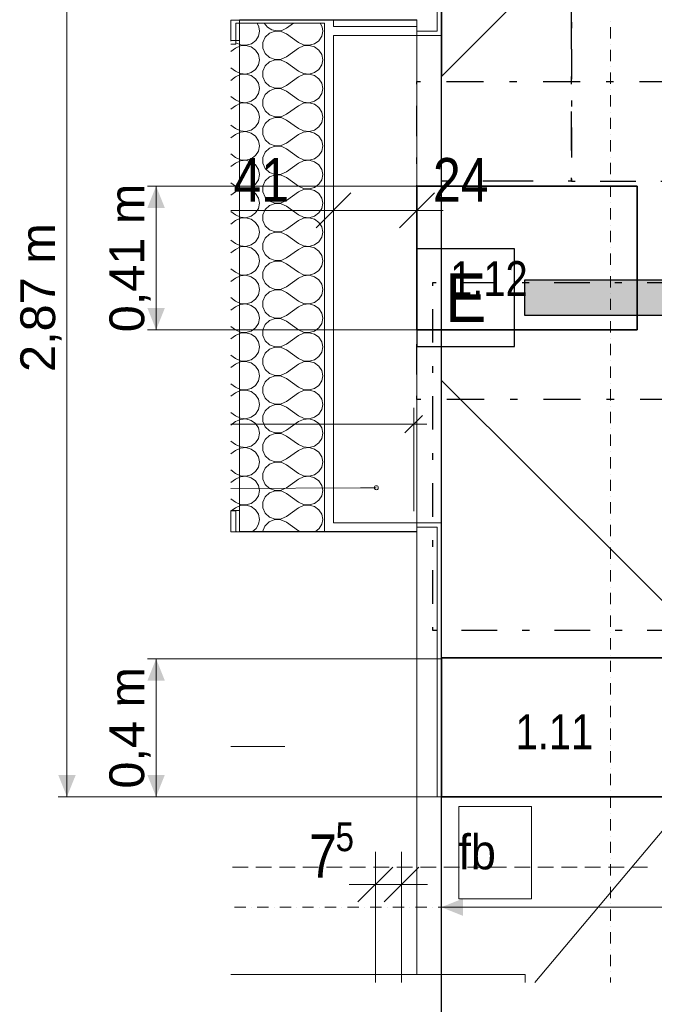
# Model space of a CAD drawing. Header units: millimetres. Extents: x -2000 to 82100, y -500 to 58900.
# Tile 5 of 21: x 17594 to 24885, y 19552 to 30867. Entities that reach past the tile are written whole.
import ezdxf
from ezdxf.enums import TextEntityAlignment as Align

# ---------------------------------------------------------------- set-up
doc = ezdxf.new("R2010")
doc.units = ezdxf.units.MM
for name, color, linetype in [('Bemaßung', 7, 'Continuous'), ('ITB_ELT_Anschluss 230V Wand', 134, 'Continuous'), ('ITB_ELT_DSP_Beleuchtung', 2, 'Continuous'), ('ITB_ELT_HV-UV Anlagen', 1, 'Continuous'), ('ITB_XXX_Details', 7, 'Continuous'), ('ITB_XXX_TXT_Details', 7, 'Continuous'), ('KFP_Abdeckschraffur', 7, 'Continuous'), ('KFP_Achsenraster', 7, 'Continuous'), ('KFP_Bemaßung 1_50', 7, 'Continuous'), ('KFP_Brandschutz', 7, 'Continuous'), ('KFP_Wand Aussen', 7, 'Continuous'), ('KFP_Wand Innen', 7, 'Continuous'), ('Neubau_KFP_Bemaßung 1_50', 7, 'Continuous'), ('Neubau_KFP_Brandschutz', 7, 'Continuous'), ('Neubau_KFP_Wand Aussen', 7, 'Continuous'), ('Neubau_KFP_Wand Innen', 7, 'Continuous')]:
    doc.layers.add(name, color=color, linetype=linetype)
doc.styles.add('ARIAL', font='txt', dxfattribs={"height": 0.2})
doc.styles.add('Arial Narrow', font='txt', dxfattribs={"height": 0.2})
doc.styles.add('ARIAL NARROW_B', font='txt', dxfattribs={"height": 0.2})

# ---------------------------------------------------------------- blocks, each defined once
blk = doc.blocks.new('ITB_1002-ID-48-8-132-220')
at = {"layer": 'KFP_Achsenraster', "color": 251, "lineweight": 5, "true_color": 0x5a5d5a}
for p, q in [((-55452, -16208), (-55452, -16208)), ((-55452, -16273), (-55452, -16403)), ((-55452, -16468), (-55452, -16468)), ((-55452, -16533), (-55452, -16663)), ((-55452, -16728), (-55452, -16728)), ((-55452, -16793), (-55452, -16923)), ((-55452, -16988), (-55452, -16988)), ((-55452, -17053), (-55452, -17183)), ((-55452, -17248), (-55452, -17248)), ((-55452, -17313), (-55452, -17443)), ((-55452, -17508), (-55452, -17508)), ((-55452, -17573), (-55452, -17703)), ((-55452, -17768), (-55452, -17768)), ((-55452, -17833), (-55452, -17963)), ((-55452, -18028), (-55452, -18028)), ((-55452, -18093), (-55452, -18223)), ((-55452, -18288), (-55452, -18288)), ((-55452, -18353), (-55452, -18483)), ((-55452, -18548), (-55452, -18548)), ((-55452, -18613), (-55452, -18743)), ((-55452, -18808), (-55452, -18808)), ((-55452, -18873), (-55452, -19003)), ((-55452, -19068), (-55452, -19068)), ((-55452, -19133), (-55452, -19263)), ((-55452, -19328), (-55452, -19328)), ((-55452, -19393), (-55452, -19523)), ((-55452, -19588), (-55452, -19588)), ((-55452, -19653), (-55452, -19783)), ((-55452, -19848), (-55452, -19848)), ((-55452, -19913), (-55452, -20043)), ((-55452, -20108), (-55452, -20108)), ((-55452, -20173), (-55452, -20303)), ((-55452, -20368), (-55452, -20368)), ((-55452, -20433), (-55452, -20563)), ((-55452, -20628), (-55452, -20628)), ((-55452, -20693), (-55452, -20823)), ((-55452, -20888), (-55452, -20888)), ((-55452, -20953), (-55452, -21083)), ((-55452, -21148), (-55452, -21148)), ((-55452, -21213), (-55452, -21343)), ((-55452, -21408), (-55452, -21408)), ((-55452, -21473), (-55452, -21603)), ((-55452, -21668), (-55452, -21668)), ((-55452, -21733), (-55452, -21863)), ((-55452, -21928), (-55452, -21928)), ((-55452, -21993), (-55452, -22123)), ((-55452, -22188), (-55452, -22188)), ((-55452, -22253), (-55452, -22383)), ((-55452, -22448), (-55452, -22448)), ((-55452, -22513), (-55452, -22643)), ((-55452, -22708), (-55452, -22708)), ((-55452, -22773), (-55452, -22903)), ((-55452, -22968), (-55452, -22968)), ((-55452, -23033), (-55452, -23163)), ((-55452, -23228), (-55452, -23228)), ((-55452, -23293), (-55452, -23423)), ((-55452, -23488), (-55452, -23488)), ((-55452, -23553), (-55452, -23683)), ((-55452, -23748), (-55452, -23748)), ((-55452, -23813), (-55452, -23943)), ((-55452, -24008), (-55452, -24008)), ((-55452, -24073), (-55452, -24203)), ((-55452, -24268), (-55452, -24268)), ((-55452, -24333), (-55452, -24463)), ((-55452, -24528), (-55452, -24528)), ((-55452, -24593), (-55452, -24723)), ((-55452, -24788), (-55452, -24788)), ((-55452, -24853), (-55452, -24983)), ((-55452, -25048), (-55452, -25048)), ((-55452, -25113), (-55452, -25243)), ((-55452, -25308), (-55452, -25308)), ((-55452, -25373), (-55452, -25503)), ((-55452, -25568), (-55452, -25568)), ((-55452, -25633), (-55452, -25763)), ((-55452, -25828), (-55452, -25828)), ((-55452, -25893), (-55452, -26023)), ((-55452, -26088), (-55452, -26088)), ((-55452, -26153), (-55452, -26283)), ((-55452, -26348), (-55452, -26348)), ((-59641, -26385), (-59771, -26385)), ((-59576, -26385), (-59576, -26385)), ((-59381, -26385), (-59511, -26385)), ((-59316, -26385), (-59316, -26385)), ((-59121, -26385), (-59251, -26385)), ((-59056, -26385), (-59056, -26385)), ((-58861, -26385), (-58991, -26385)), ((-58796, -26385), (-58796, -26385)), ((-58601, -26385), (-58731, -26385)), ((-58536, -26385), (-58536, -26385)), ((-58341, -26385), (-58471, -26385)), ((-58276, -26385), (-58276, -26385)), ((-58081, -26385), (-58211, -26385)), ((-58016, -26385), (-58016, -26385)), ((-57821, -26385), (-57951, -26385)), ((-57756, -26385), (-57756, -26385)), ((-57561, -26385), (-57691, -26385)), ((-57496, -26385), (-57496, -26385)), ((-57301, -26385), (-57431, -26385)), ((-57236, -26385), (-57236, -26385)), ((-57041, -26385), (-57171, -26385)), ((-56976, -26385), (-56976, -26385)), ((-56781, -26385), (-56911, -26385)), ((-56716, -26385), (-56716, -26385)), ((-56521, -26385), (-56651, -26385)), ((-56456, -26385), (-56456, -26385)), ((-56261, -26385), (-56391, -26385)), ((-56196, -26385), (-56196, -26385)), ((-56001, -26385), (-56131, -26385)), ((-55936, -26385), (-55936, -26385)), ((-55741, -26385), (-55871, -26385)), ((-55676, -26385), (-55676, -26385)), ((-55481, -26385), (-55611, -26385)), ((-55452, -26413), (-55452, -26543)), ((-55416, -26385), (-55416, -26385)), ((-55221, -26385), (-55351, -26385)), ((-55156, -26385), (-55156, -26385)), ((-54961, -26385), (-55091, -26385)), ((-55452, -26608), (-55452, -26608)), ((-55452, -26673), (-55452, -26803)), ((-55452, -26868), (-55452, -26868)), ((-55452, -26933), (-55452, -27063)), ((-55452, -27128), (-55452, -27128)), ((-55452, -27193), (-55452, -27250))]:
    blk.add_line(p, q, dxfattribs=at)
at = {"layer": 'KFP_Bemaßung 1_50', "color": 251, "lineweight": 5, "true_color": 0x5a5d5a}
for p, q in [((-58634, -18973), (-58634, -18003)), ((-58634, -18973), (-58634, -18003)), ((-58634, -18973), (-58634, -18003)), ((-57674, -18973), (-57674, -18003)), ((-57674, -18973), (-57674, -18003)), ((-57674, -18973), (-57674, -18003)), ((-58434, -18178), (-58834, -18578)), ((-58434, -18178), (-58834, -18578)), ((-58434, -18178), (-58834, -18578)), ((-57874, -18578), (-57474, -18178)), ((-57874, -18578), (-57474, -18178)), ((-57874, -18578), (-57474, -18178)), ((-59814, -18378), (-58634, -18378)), ((-58634, -18378), (-57674, -18378)), ((-57674, -18378), (-57374, -18378)), ((-59194, -24539), (-59814, -24539))]:
    blk.add_line(p, q, dxfattribs=at)
at = {"layer": 'KFP_Brandschutz', "color": 96, "lineweight": 5}
for p, q in [((-59615, -25924), (-59795, -25924)), ((-59345, -25924), (-59525, -25924)), ((-59075, -25924), (-59255, -25924)), ((-58805, -25924), (-58985, -25924)), ((-58535, -25924), (-58715, -25924)), ((-58265, -25924), (-58445, -25924)), ((-57995, -25924), (-58175, -25924)), ((-57725, -25924), (-57905, -25924)), ((-57455, -25924), (-57635, -25924)), ((-57185, -25924), (-57365, -25924)), ((-56915, -25924), (-57095, -25924)), ((-56645, -25924), (-56825, -25924)), ((-56375, -25924), (-56555, -25924)), ((-56105, -25924), (-56285, -25924)), ((-55835, -25924), (-56015, -25924)), ((-55565, -25924), (-55745, -25924)), ((-55295, -25924), (-55475, -25924)), ((-55025, -25924), (-55205, -25924))]:
    blk.add_line(p, q, dxfattribs=at)
at = {"layer": 'KFP_Wand Aussen', "color": 251, "lineweight": 5, "true_color": 0x5a5d5a}
for p, q in [((-59814, -16192), (-59714, -16192)), ((-59814, -16427), (-59814, -16192)), ((-59814, -16432), (-59814, -16192)), ((-59814, -16192), (-57674, -16192)), ((-59714, -16192), (-59714, -16187)), ((-59714, -16187), (-59434, -16187)), ((-59434, -16187), (-57674, -16187)), ((-59814, -16427), (-59814, -16427)), ((-59814, -16432), (-59814, -16432)), ((-59814, -21832), (-59814, -21832)), ((-59814, -21832), (-59814, -22072)), ((-59814, -21832), (-59814, -22072)), ((-59814, -21832), (-59814, -21832)), ((-59814, -22072), (-57674, -22072)), ((-59814, -22072), (-57674, -22072)), ((-57674, -27159), (-57674, -22072)), ((-59814, -27159), (-57674, -27159))]:
    blk.add_line(p, q, dxfattribs=at)
at = {"layer": 'KFP_Wand Innen', "color": 251, "lineweight": 5, "true_color": 0x5a5d5a}
for p, q in [((-57444, -16267), (-57444, -13345)), ((-57394, -16367), (-57394, -13645)), ((-57674, -16317), (-57674, -16267)), ((-57444, -16317), (-57444, -16267)), ((-57674, -16317), (-57494, -16317)), ((-57674, -16367), (-57674, -16317)), ((-57674, -16367), (-57444, -16367)), ((-57494, -16317), (-57444, -16317)), ((-57394, -16367), (-57444, -16367)), ((-57444, -21967), (-57674, -21967)), ((-57674, -21967), (-57674, -22017)), ((-57494, -22017), (-57674, -22017)), ((-57674, -22017), (-57674, -22067)), ((-57444, -22017), (-57494, -22017)), ((-57394, -21967), (-57444, -21967)), ((-57444, -22067), (-57444, -22017)), ((-57394, -25119), (-57394, -21967)), ((-57444, -25119), (-57444, -22067)), ((-41507, -25119), (-57674, -25119)), ((-57674, -25119), (-57674, -27159)), ((-57444, -25119), (-57494, -25119)), ((-57394, -25119), (-57444, -25119)), ((-57674, -27159), (-56431, -27159)), ((-56431, -27159), (-56431, -27250))]:
    blk.add_line(p, q, dxfattribs=at)
at = {"layer": 'Neubau_KFP_Bemaßung 1_50', "color": 251, "lineweight": 5, "true_color": 0x5a5d5a}
for p, q in [((-57712, -21835), (-57712, -20648)), ((-57812, -20935), (-57612, -20735)), ((-59814, -20835), (-57712, -20835)), ((-59814, -20835), (-57712, -20835)), ((-57712, -20835), (-57562, -20835)), ((-58324, -21566), (-59814, -21574)), ((-58141, -21565), (-58324, -21566)), ((-53721, -24157), (-56321, -27250)), ((-58152, -27250), (-58152, -25750)), ((-58152, -27250), (-58152, -25750)), ((-58152, -27250), (-58152, -25750)), ((-57852, -27250), (-57852, -25750)), ((-57852, -27250), (-57852, -25750)), ((-58352, -26325), (-57952, -25925)), ((-58352, -26325), (-57952, -25925)), ((-58352, -26325), (-57952, -25925)), ((-57652, -25925), (-58052, -26325)), ((-57652, -25925), (-58052, -26325)), ((-58452, -26125), (-58152, -26125)), ((-58152, -26125), (-57852, -26125)), ((-57852, -26125), (-57552, -26125))]:
    blk.add_line(p, q, dxfattribs=at)
at = {"layer": 'Neubau_KFP_Bemaßung 1_50', "color": 251, "lineweight": 9, "true_color": 0x5a5d5a}
for start, end in [(0.2889, 180.2889), (180.2889, 0.2889)]:
    blk.add_arc((-58141, -21565), 22.8, start, end, dxfattribs=at)
at = {"layer": 'Neubau_KFP_Brandschutz', "color": 1, "lineweight": 5}
blk.add_lwpolyline([(-57194, -25229), (-56357, -25229), (-56357, -26288), (-57194, -26288), (-57194, -25229)], dxfattribs=at)
at = {"layer": 'Neubau_KFP_Wand Aussen', "color": 251, "lineweight": 5, "true_color": 0x5a5d5a}
for p, q in [((-58737, -16227), (-59755, -16227)), ((-59755, -16227), (-59755, -16467)), ((-59434, -16187), (-59714, -16187)), ((-59714, -16187), (-59714, -22067)), ((-57674, -16187), (-59434, -16187)), ((-59172, -16284), (-59093, -16227)), ((-58737, -22072), (-58737, -16227)), ((-57674, -22067), (-57674, -16187)), ((-57674, -22067), (-57674, -16187)), ((-59172, -16350), (-59034, -16449)), ((-59714, -16427), (-59814, -16427)), ((-59755, -16467), (-59814, -16467)), ((-59814, -16554), (-59760, -16515)), ((-59714, -21827), (-59714, -16427)), ((-59172, -16614), (-59034, -16515)), ((-59814, -16740), (-59760, -16779)), ((-59172, -16680), (-59034, -16779)), ((-59814, -16884), (-59760, -16845)), ((-59172, -16944), (-59034, -16845)), ((-59814, -17070), (-59760, -17109)), ((-59172, -17010), (-59034, -17109)), ((-59814, -17214), (-59760, -17175)), ((-59172, -17274), (-59034, -17175)), ((-59814, -17400), (-59760, -17439)), ((-59172, -17340), (-59034, -17439)), ((-59814, -17544), (-59760, -17505)), ((-59172, -17604), (-59034, -17505)), ((-59814, -17730), (-59760, -17769)), ((-59172, -17670), (-59034, -17769)), ((-59814, -17874), (-59760, -17835)), ((-59172, -17934), (-59034, -17835)), ((-59814, -18060), (-59760, -18099)), ((-59172, -18000), (-59034, -18099)), ((-59814, -18204), (-59760, -18165)), ((-59172, -18264), (-59034, -18165)), ((-59814, -18390), (-59760, -18429)), ((-59172, -18330), (-59034, -18429)), ((-59814, -18535), (-59760, -18495)), ((-59172, -18595), (-59034, -18495)), ((-59172, -18661), (-59034, -18760)), ((-59814, -18721), (-59760, -18760)), ((-59814, -18865), (-59760, -18826)), ((-59172, -18925), (-59034, -18826)), ((-59172, -18991), (-59034, -19090)), ((-59814, -19051), (-59760, -19090)), ((-59814, -19195), (-59760, -19156)), ((-59172, -19255), (-59034, -19156)), ((-59172, -19321), (-59034, -19420)), ((-59814, -19381), (-59760, -19420)), ((-59814, -19525), (-59760, -19486)), ((-59172, -19585), (-59034, -19486)), ((-59172, -19651), (-59034, -19750)), ((-59814, -19711), (-59760, -19750)), ((-59814, -19855), (-59760, -19816)), ((-59172, -19915), (-59034, -19816)), ((-59172, -19981), (-59034, -20080)), ((-59814, -20041), (-59760, -20080)), ((-59814, -20185), (-59760, -20146)), ((-59172, -20245), (-59034, -20146)), ((-59172, -20311), (-59034, -20410)), ((-59814, -20371), (-59760, -20410)), ((-59814, -20515), (-59760, -20476)), ((-59172, -20575), (-59034, -20476)), ((-59814, -20701), (-59760, -20740)), ((-59172, -20641), (-59034, -20740)), ((-59814, -20845), (-59760, -20806)), ((-59172, -20905), (-59034, -20806)), ((-59814, -21031), (-59760, -21070)), ((-59172, -20971), (-59034, -21070)), ((-59814, -21176), (-59760, -21136)), ((-59172, -21235), (-59034, -21136)), ((-59814, -21361), (-59760, -21401)), ((-59172, -21302), (-59034, -21401)), ((-59814, -21506), (-59760, -21467)), ((-59172, -21566), (-59034, -21467)), ((-59814, -21692), (-59760, -21731)), ((-59172, -21632), (-59034, -21731)), ((-59814, -21827), (-59714, -21827)), ((-59814, -21832), (-59755, -21832)), ((-59808, -21832), (-59760, -21797)), ((-59755, -21832), (-59755, -22072)), ((-59172, -21896), (-59034, -21797)), ((-59172, -21962), (-59034, -22061)), ((-59034, -22061), (-59017, -22072)), ((-59755, -22064), (-59743, -22072)), ((-59755, -22072), (-58737, -22072)), ((-59714, -22067), (-59434, -22067)), ((-59434, -22067), (-57674, -22067))]:
    blk.add_line(p, q, dxfattribs=at)
for points in [[(-59483, -16317), (-59490, -16270), (-59511, -16227)], [(-59429, -16227), (-59393, -16273), (-59343, -16304), (-59285, -16316), (-59225, -16310), (-59172, -16284)], [(-58757, -16317), (-58764, -16270), (-58785, -16227)], [(-59755, -16452), (-59698, -16477), (-59636, -16481), (-59576, -16463), (-59527, -16426), (-59494, -16375), (-59483, -16317)], [(-59172, -16350), (-59234, -16321), (-59304, -16319), (-59368, -16342), (-59418, -16388), (-59445, -16449), (-59445, -16515), (-59418, -16575), (-59368, -16621), (-59304, -16645), (-59234, -16642), (-59172, -16614)], [(-59034, -16449), (-58977, -16476), (-58914, -16481), (-58853, -16464), (-58802, -16428), (-58769, -16376), (-58757, -16317)], [(-59483, -16647), (-59495, -16587), (-59528, -16536), (-59579, -16499), (-59640, -16482), (-59703, -16488), (-59760, -16515)], [(-58757, -16647), (-58769, -16587), (-58802, -16536), (-58853, -16499), (-58914, -16482), (-58977, -16488), (-59034, -16515)], [(-59760, -16779), (-59703, -16806), (-59640, -16811), (-59579, -16794), (-59528, -16758), (-59495, -16706), (-59483, -16647)], [(-59172, -16680), (-59234, -16652), (-59304, -16649), (-59368, -16672), (-59418, -16718), (-59445, -16779), (-59445, -16845), (-59418, -16906), (-59368, -16951), (-59304, -16975), (-59234, -16972), (-59172, -16944)], [(-59034, -16779), (-58977, -16806), (-58914, -16811), (-58853, -16794), (-58802, -16758), (-58769, -16706), (-58757, -16647)], [(-59483, -16977), (-59495, -16917), (-59528, -16866), (-59579, -16829), (-59640, -16813), (-59703, -16818), (-59760, -16845)], [(-58757, -16977), (-58769, -16917), (-58802, -16866), (-58853, -16829), (-58914, -16813), (-58977, -16818), (-59034, -16845)], [(-59760, -17109), (-59703, -17136), (-59640, -17141), (-59579, -17125), (-59528, -17088), (-59495, -17036), (-59483, -16977)], [(-59172, -17010), (-59234, -16982), (-59304, -16979), (-59368, -17003), (-59418, -17048), (-59445, -17109), (-59445, -17175), (-59418, -17236), (-59368, -17281), (-59304, -17305), (-59234, -17302), (-59172, -17274)], [(-59034, -17109), (-58977, -17136), (-58914, -17141), (-58853, -17125), (-58802, -17088), (-58769, -17036), (-58757, -16977)], [(-59483, -17307), (-59495, -17248), (-59528, -17196), (-59579, -17159), (-59640, -17143), (-59703, -17148), (-59760, -17175)], [(-58757, -17307), (-58769, -17248), (-58802, -17196), (-58853, -17159), (-58914, -17143), (-58977, -17148), (-59034, -17175)], [(-59760, -17439), (-59703, -17466), (-59640, -17471), (-59579, -17455), (-59528, -17418), (-59495, -17367), (-59483, -17307)], [(-59172, -17340), (-59234, -17312), (-59304, -17309), (-59368, -17333), (-59418, -17378), (-59445, -17439), (-59445, -17505), (-59418, -17566), (-59368, -17612), (-59304, -17635), (-59234, -17632), (-59172, -17604)], [(-59034, -17439), (-58977, -17466), (-58914, -17471), (-58853, -17455), (-58802, -17418), (-58769, -17367), (-58757, -17307)], [(-59483, -17637), (-59495, -17578), (-59528, -17526), (-59579, -17490), (-59640, -17473), (-59703, -17478), (-59760, -17505)], [(-58757, -17637), (-58769, -17578), (-58802, -17526), (-58853, -17490), (-58914, -17473), (-58977, -17478), (-59034, -17505)], [(-59760, -17769), (-59703, -17796), (-59640, -17802), (-59579, -17785), (-59528, -17748), (-59495, -17697), (-59483, -17637)], [(-59172, -17670), (-59234, -17642), (-59304, -17639), (-59368, -17663), (-59418, -17709), (-59445, -17769), (-59445, -17835), (-59418, -17896), (-59368, -17942), (-59304, -17965), (-59234, -17963), (-59172, -17934)], [(-59034, -17769), (-58977, -17796), (-58914, -17802), (-58853, -17785), (-58802, -17748), (-58769, -17697), (-58757, -17637)], [(-59483, -17967), (-59495, -17908), (-59528, -17856), (-59579, -17820), (-59640, -17803), (-59703, -17808), (-59760, -17835)], [(-58757, -17967), (-58769, -17908), (-58802, -17856), (-58853, -17820), (-58914, -17803), (-58977, -17808), (-59034, -17835)], [(-59760, -18099), (-59703, -18126), (-59640, -18132), (-59579, -18115), (-59528, -18078), (-59495, -18027), (-59483, -17967)], [(-59172, -18000), (-59234, -17972), (-59304, -17969), (-59368, -17993), (-59418, -18039), (-59445, -18099), (-59445, -18165), (-59418, -18226), (-59368, -18272), (-59304, -18295), (-59234, -18293), (-59172, -18264)], [(-59034, -18099), (-58977, -18126), (-58914, -18132), (-58853, -18115), (-58802, -18078), (-58769, -18027), (-58757, -17967)], [(-59483, -18297), (-59495, -18238), (-59528, -18186), (-59579, -18150), (-59640, -18133), (-59703, -18139), (-59760, -18165)], [(-58757, -18297), (-58769, -18238), (-58802, -18186), (-58853, -18150), (-58914, -18133), (-58977, -18139), (-59034, -18165)], [(-59760, -18429), (-59703, -18456), (-59640, -18462), (-59579, -18445), (-59528, -18408), (-59495, -18357), (-59483, -18297)], [(-59172, -18330), (-59234, -18302), (-59304, -18300), (-59368, -18323), (-59418, -18369), (-59445, -18429), (-59445, -18495), (-59418, -18556), (-59368, -18602), (-59304, -18625), (-59234, -18623), (-59172, -18595)], [(-59034, -18429), (-58977, -18456), (-58914, -18462), (-58853, -18445), (-58802, -18408), (-58769, -18357), (-58757, -18297)], [(-59483, -18628), (-59495, -18568), (-59528, -18516), (-59579, -18480), (-59640, -18463), (-59703, -18469), (-59760, -18495)], [(-58757, -18628), (-58769, -18568), (-58802, -18516), (-58853, -18480), (-58914, -18463), (-58977, -18469), (-59034, -18495)], [(-59760, -18760), (-59703, -18786), (-59640, -18792), (-59579, -18775), (-59528, -18739), (-59495, -18687), (-59483, -18628)], [(-59172, -18661), (-59234, -18632), (-59304, -18630), (-59368, -18653), (-59418, -18699), (-59445, -18760), (-59445, -18826), (-59418, -18886), (-59368, -18932), (-59304, -18956), (-59234, -18953), (-59172, -18925)], [(-59034, -18760), (-58977, -18786), (-58914, -18792), (-58853, -18775), (-58802, -18739), (-58769, -18687), (-58757, -18628)], [(-59483, -18958), (-59495, -18898), (-59528, -18847), (-59579, -18810), (-59640, -18793), (-59703, -18799), (-59760, -18826)], [(-58757, -18958), (-58769, -18898), (-58802, -18847), (-58853, -18810), (-58914, -18793), (-58977, -18799), (-59034, -18826)], [(-59760, -19090), (-59703, -19117), (-59640, -19122), (-59579, -19105), (-59528, -19069), (-59495, -19017), (-59483, -18958)], [(-59172, -18991), (-59234, -18962), (-59304, -18960), (-59368, -18983), (-59418, -19029), (-59445, -19090), (-59445, -19156), (-59418, -19216), (-59368, -19262), (-59304, -19286), (-59234, -19283), (-59172, -19255)], [(-59034, -19090), (-58977, -19117), (-58914, -19122), (-58853, -19105), (-58802, -19069), (-58769, -19017), (-58757, -18958)], [(-59483, -19288), (-59495, -19228), (-59528, -19177), (-59579, -19140), (-59640, -19123), (-59703, -19129), (-59760, -19156)], [(-58757, -19288), (-58769, -19228), (-58802, -19177), (-58853, -19140), (-58914, -19123), (-58977, -19129), (-59034, -19156)], [(-59760, -19420), (-59703, -19447), (-59640, -19452), (-59579, -19435), (-59528, -19399), (-59495, -19347), (-59483, -19288)], [(-59172, -19321), (-59234, -19293), (-59304, -19290), (-59368, -19313), (-59418, -19359), (-59445, -19420), (-59445, -19486), (-59418, -19547), (-59368, -19592), (-59304, -19616), (-59234, -19613), (-59172, -19585)], [(-59034, -19420), (-58977, -19447), (-58914, -19452), (-58853, -19435), (-58802, -19399), (-58769, -19347), (-58757, -19288)], [(-59483, -19618), (-59495, -19558), (-59528, -19507), (-59579, -19470), (-59640, -19454), (-59703, -19459), (-59760, -19486)], [(-58757, -19618), (-58769, -19558), (-58802, -19507), (-58853, -19470), (-58914, -19454), (-58977, -19459), (-59034, -19486)], [(-59760, -19750), (-59703, -19777), (-59640, -19782), (-59579, -19766), (-59528, -19729), (-59495, -19677), (-59483, -19618)], [(-59172, -19651), (-59234, -19623), (-59304, -19620), (-59368, -19643), (-59418, -19689), (-59445, -19750), (-59445, -19816), (-59418, -19877), (-59368, -19922), (-59304, -19946), (-59234, -19943), (-59172, -19915)], [(-59034, -19750), (-58977, -19777), (-58914, -19782), (-58853, -19766), (-58802, -19729), (-58769, -19677), (-58757, -19618)], [(-59483, -19948), (-59495, -19888), (-59528, -19837), (-59579, -19800), (-59640, -19784), (-59703, -19789), (-59760, -19816)], [(-58757, -19948), (-58769, -19888), (-58802, -19837), (-58853, -19800), (-58914, -19784), (-58977, -19789), (-59034, -19816)], [(-59760, -20080), (-59703, -20107), (-59640, -20112), (-59579, -20096), (-59528, -20059), (-59495, -20008), (-59483, -19948)], [(-59172, -19981), (-59234, -19953), (-59304, -19950), (-59368, -19974), (-59418, -20019), (-59445, -20080), (-59445, -20146), (-59418, -20207), (-59368, -20253), (-59304, -20276), (-59234, -20273), (-59172, -20245)], [(-59034, -20080), (-58977, -20107), (-58914, -20112), (-58853, -20096), (-58802, -20059), (-58769, -20008), (-58757, -19948)], [(-59483, -20278), (-59495, -20219), (-59528, -20167), (-59579, -20131), (-59640, -20114), (-59703, -20119), (-59760, -20146)], [(-58757, -20278), (-58769, -20219), (-58802, -20167), (-58853, -20131), (-58914, -20114), (-58977, -20119), (-59034, -20146)], [(-59760, -20410), (-59703, -20437), (-59640, -20442), (-59579, -20426), (-59528, -20389), (-59495, -20338), (-59483, -20278)], [(-59172, -20311), (-59234, -20283), (-59304, -20280), (-59368, -20304), (-59418, -20349), (-59445, -20410), (-59445, -20476), (-59418, -20537), (-59368, -20583), (-59304, -20606), (-59234, -20603), (-59172, -20575)], [(-59034, -20410), (-58977, -20437), (-58914, -20442), (-58853, -20426), (-58802, -20389), (-58769, -20338), (-58757, -20278)], [(-59483, -20608), (-59495, -20549), (-59528, -20497), (-59579, -20461), (-59640, -20444), (-59703, -20449), (-59760, -20476)], [(-58757, -20608), (-58769, -20549), (-58802, -20497), (-58853, -20461), (-58914, -20444), (-58977, -20449), (-59034, -20476)], [(-59760, -20740), (-59703, -20767), (-59640, -20773), (-59579, -20756), (-59528, -20719), (-59495, -20668), (-59483, -20608)], [(-59172, -20641), (-59234, -20613), (-59304, -20610), (-59368, -20634), (-59418, -20680), (-59445, -20740), (-59445, -20806), (-59418, -20867), (-59368, -20913), (-59304, -20936), (-59234, -20934), (-59172, -20905)], [(-59034, -20740), (-58977, -20767), (-58914, -20773), (-58853, -20756), (-58802, -20719), (-58769, -20668), (-58757, -20608)], [(-59483, -20938), (-59495, -20879), (-59528, -20827), (-59579, -20791), (-59640, -20774), (-59703, -20780), (-59760, -20806)], [(-58757, -20938), (-58769, -20879), (-58802, -20827), (-58853, -20791), (-58914, -20774), (-58977, -20780), (-59034, -20806)], [(-59760, -21070), (-59703, -21097), (-59640, -21103), (-59579, -21086), (-59528, -21049), (-59495, -20998), (-59483, -20938)], [(-59172, -20971), (-59234, -20943), (-59304, -20941), (-59368, -20964), (-59418, -21010), (-59445, -21070), (-59445, -21136), (-59418, -21197), (-59368, -21243), (-59304, -21266), (-59234, -21264), (-59172, -21235)], [(-59034, -21070), (-58977, -21097), (-58914, -21103), (-58853, -21086), (-58802, -21049), (-58769, -20998), (-58757, -20938)], [(-59483, -21269), (-59495, -21209), (-59528, -21157), (-59579, -21121), (-59640, -21104), (-59703, -21110), (-59760, -21136)], [(-58757, -21269), (-58769, -21209), (-58802, -21157), (-58853, -21121), (-58914, -21104), (-58977, -21110), (-59034, -21136)], [(-59760, -21401), (-59703, -21427), (-59640, -21433), (-59579, -21416), (-59528, -21380), (-59495, -21328), (-59483, -21269)], [(-59172, -21302), (-59234, -21273), (-59304, -21271), (-59368, -21294), (-59418, -21340), (-59445, -21401), (-59445, -21467), (-59418, -21527), (-59368, -21573), (-59304, -21596), (-59234, -21594), (-59172, -21566)], [(-59034, -21401), (-58977, -21427), (-58914, -21433), (-58853, -21416), (-58802, -21380), (-58769, -21328), (-58757, -21269)], [(-59483, -21599), (-59495, -21539), (-59528, -21488), (-59579, -21451), (-59640, -21434), (-59703, -21440), (-59760, -21467)], [(-58757, -21599), (-58769, -21539), (-58802, -21488), (-58853, -21451), (-58914, -21434), (-58977, -21440), (-59034, -21467)], [(-59760, -21731), (-59703, -21758), (-59640, -21763), (-59579, -21746), (-59528, -21710), (-59495, -21658), (-59483, -21599)], [(-59172, -21632), (-59234, -21603), (-59304, -21601), (-59368, -21624), (-59418, -21670), (-59445, -21731), (-59445, -21797), (-59418, -21857), (-59368, -21903), (-59304, -21927), (-59234, -21924), (-59172, -21896)], [(-59034, -21731), (-58977, -21758), (-58914, -21763), (-58853, -21746), (-58802, -21710), (-58769, -21658), (-58757, -21599)], [(-59483, -21929), (-59495, -21869), (-59528, -21818), (-59579, -21781), (-59640, -21764), (-59703, -21770), (-59760, -21797)], [(-58757, -21929), (-58769, -21869), (-58802, -21818), (-58853, -21781), (-58914, -21764), (-58977, -21770), (-59034, -21797)], [(-59569, -22072), (-59523, -22035), (-59494, -21985), (-59483, -21929)], [(-59172, -21962), (-59237, -21933), (-59308, -21932), (-59374, -21958), (-59423, -22007), (-59447, -22072)], [(-58843, -22072), (-58797, -22035), (-58767, -21985), (-58757, -21929)]]:
    blk.add_lwpolyline(points, dxfattribs=at)
at = {"layer": 'Neubau_KFP_Wand Innen', "color": 251, "lineweight": 5, "true_color": 0x5a5d5a}
for p, q in [((-57674, -16187), (-58634, -16187)), ((-58634, -16187), (-58634, -16267)), ((-57674, -16187), (-58634, -16187)), ((-58634, -16187), (-58634, -16267)), ((-58634, -16267), (-57674, -16267)), ((-57674, -16267), (-57674, -16187)), ((-57674, -16267), (-57674, -16187)), ((-58634, -16367), (-58634, -21967)), ((-57674, -16367), (-58634, -16367)), ((-58634, -16367), (-58634, -21967)), ((-57674, -21967), (-57674, -16367)), ((-57674, -21967), (-57674, -16367)), ((-58634, -21967), (-57674, -21967))]:
    blk.add_line(p, q, dxfattribs=at)
at = {"layer": 'KFP_Bemaßung 1_50', "color": 252, "lineweight": 5, "style": 'Arial Narrow'}
for s, p, p2 in [('41', (-59783, -18277), (-59145, -18277)), ('24', (-57490, -18277), (-56853, -18277))]:
    blk.add_text(s, height=500, dxfattribs=at).set_placement(p, p2, align=Align.FIT)
at = {"layer": 'Neubau_KFP_Bemaßung 1_50', "color": 252, "lineweight": 5, "style": 'Arial Narrow'}
for s, height, p, p2 in [('5', 330, (-58609, -25742), (-58398, -25742)), ('7', 500, (-58913, -26047), (-58594, -26047))]:
    blk.add_text(s, height=height, dxfattribs=at).set_placement(p, p2, align=Align.FIT)
at = {"layer": 'Neubau_KFP_Brandschutz', "color": 1, "lineweight": 5, "style": 'ARIAL NARROW_B'}
blk.add_text('fb', height=400, dxfattribs=at).set_placement((-57200, -25951), (-56767, -25951), align=Align.FIT)
blk = doc.blocks.new('Quader-ID-47-8-132-1761')
at = {"layer": 'ITB_XXX_Details', "color": 6, "lineweight": 30}
for points in [[(1264, 826), (1264, -826), (-1264, -826), (-1264, 826), (1264, 826)], [(-1264, -826), (1264, -826), (1264, 826), (-1264, 826), (-1264, -826)], [(-1264, 826), (-1264, -826), (-1264, 826)], [(1264, 826), (-1264, 826), (1264, 826)], [(1264, -826), (1264, 826), (1264, -826)], [(-1264, -826), (1264, -826), (-1264, -826)]]:
    blk.add_lwpolyline(points, dxfattribs=at)
blk = doc.blocks.new('Quader-ID-47-8-132-2192')
at = {"layer": 'ITB_XXX_Details', "color": 30, "lineweight": 30}
for p, q in [((-1664, 1796), (-1664, 1826)), ((-1664, 1826), (-1624, 1826)), ((-1664, 1796), (-1664, 1826)), ((-1664, 1826), (-1624, 1826)), ((-1664, 1826), (-1664, 1826)), ((-1325, 1826), (-899, 1826)), ((-1325, 1826), (-899, 1826)), ((-600, 1826), (-515, 1826)), ((-600, 1826), (-515, 1826)), ((-216, 1826), (211, 1826)), ((-216, 1826), (211, 1826)), ((509, 1826), (595, 1826)), ((509, 1826), (595, 1826)), ((893, 1826), (1320, 1826)), ((893, 1826), (1320, 1826)), ((1619, 1826), (1664, 1826)), ((1619, 1826), (1664, 1826)), ((1664, 1826), (1664, 1786)), ((1664, 1826), (1664, 1786)), ((1664, 1826), (1664, 1826)), ((-1664, 1199), (-1664, 1550)), ((-1664, 1199), (-1664, 1550)), ((1664, 1540), (1664, 1189)), ((1664, 1540), (1664, 1189)), ((-1664, 883), (-1664, 953)), ((-1664, 883), (-1664, 953)), ((1664, 943), (1664, 873)), ((1664, 943), (1664, 873)), ((-1664, 286), (-1664, 637)), ((-1664, 286), (-1664, 637)), ((1664, 627), (1664, 276)), ((1664, 627), (1664, 276)), ((-1664, -30), (-1664, 40)), ((-1664, -30), (-1664, 40)), ((1664, 30), (1664, -40)), ((1664, 30), (1664, -40)), ((-1664, -627), (-1664, -276)), ((-1664, -627), (-1664, -276)), ((1664, -286), (1664, -637)), ((1664, -286), (1664, -637)), ((-1664, -943), (-1664, -873)), ((-1664, -943), (-1664, -873)), ((1664, -883), (1664, -953)), ((1664, -883), (1664, -953)), ((-1664, -1540), (-1664, -1189)), ((-1664, -1540), (-1664, -1189)), ((1664, -1199), (1664, -1550)), ((1664, -1199), (1664, -1550)), ((-1664, -1826), (-1664, -1786)), ((-1664, -1826), (-1664, -1786)), ((1664, -1796), (1664, -1826)), ((1664, -1796), (1664, -1826)), ((-1619, -1826), (-1664, -1826)), ((-1619, -1826), (-1664, -1826)), ((-1664, -1826), (-1664, -1826)), ((-893, -1826), (-1320, -1826)), ((-893, -1826), (-1320, -1826)), ((-509, -1826), (-595, -1826)), ((-509, -1826), (-595, -1826)), ((216, -1826), (-211, -1826)), ((216, -1826), (-211, -1826)), ((600, -1826), (515, -1826)), ((600, -1826), (515, -1826)), ((1325, -1826), (899, -1826)), ((1325, -1826), (899, -1826)), ((1664, -1826), (1624, -1826)), ((1664, -1826), (1624, -1826)), ((1664, -1826), (1664, -1826))]:
    blk.add_line(p, q, dxfattribs=at)
blk = doc.blocks.new('Quader-ID-47-8-132-271')
at = {"layer": 'ITB_XXX_Details', "color": 30, "lineweight": 30}
for p, q in [((-748, 1321), (-748, 1350)), ((-748, 1350), (-708, 1350)), ((-748, 1321), (-748, 1350)), ((-748, 1350), (-708, 1350)), ((-748, 1350), (-748, 1350)), ((-305, 1350), (270, 1350)), ((-305, 1350), (270, 1350)), ((673, 1350), (748, 1350)), ((673, 1350), (748, 1350)), ((748, 1350), (748, 1310)), ((748, 1350), (748, 1310)), ((748, 1350), (748, 1350)), ((-748, 732), (-748, 1078)), ((-748, 732), (-748, 1078)), ((748, 1068), (748, 722)), ((748, 1068), (748, 722)), ((-748, 421), (-748, 490)), ((-748, 421), (-748, 490)), ((748, 479), (748, 410)), ((748, 479), (748, 410)), ((-748, -168), (-748, 178)), ((-748, -168), (-748, 178)), ((748, 168), (748, -178)), ((748, 168), (748, -178)), ((-748, -479), (-748, -410)), ((-748, -479), (-748, -410)), ((748, -421), (748, -490)), ((748, -421), (748, -490)), ((-748, -1068), (-748, -722)), ((-748, -1068), (-748, -722)), ((748, -732), (748, -1078)), ((748, -732), (748, -1078)), ((-748, -1350), (-748, -1310)), ((-748, -1350), (-748, -1310)), ((-673, -1350), (-748, -1350)), ((-673, -1350), (-748, -1350)), ((-748, -1350), (-748, -1350)), ((305, -1350), (-270, -1350)), ((305, -1350), (-270, -1350)), ((748, -1350), (708, -1350)), ((748, -1350), (708, -1350)), ((748, -1321), (748, -1350)), ((748, -1321), (748, -1350)), ((748, -1350), (748, -1350))]:
    blk.add_line(p, q, dxfattribs=at)
blk = doc.blocks.new('Quader-ID-47-8-132-280')
at = {"layer": 'ITB_XXX_Details', "color": 30, "lineweight": 30}
for p, q in [((-1600, 1700), (-1600, 1750)), ((-1600, 1750), (-1560, 1750)), ((-1600, 1700), (-1600, 1750)), ((-1600, 1750), (-1560, 1750)), ((-1600, 1750), (-1600, 1750)), ((-1273, 1750), (-863, 1750)), ((-1273, 1750), (-863, 1750)), ((-575, 1750), (-493, 1750)), ((-575, 1750), (-493, 1750)), ((-206, 1750), (204, 1750)), ((-206, 1750), (204, 1750)), ((491, 1750), (573, 1750)), ((491, 1750), (573, 1750)), ((861, 1750), (1271, 1750)), ((861, 1750), (1271, 1750)), ((1558, 1750), (1600, 1750)), ((1558, 1750), (1600, 1750)), ((1600, 1750), (1600, 1710)), ((1600, 1750), (1600, 1710)), ((1600, 1750), (1600, 1750)), ((-1600, 937), (-1600, 1386)), ((-1600, 937), (-1600, 1386)), ((1600, 1396), (1600, 947)), ((1600, 1396), (1600, 947)), ((-1600, 534), (-1600, 623)), ((-1600, 534), (-1600, 623)), ((1600, 633), (1600, 543)), ((1600, 633), (1600, 543)), ((1600, 229), (1600, -219)), ((1600, 229), (1600, -219)), ((-1600, -229), (-1600, 219)), ((-1600, -229), (-1600, 219)), ((-1600, -633), (-1600, -543)), ((-1600, -633), (-1600, -543)), ((1600, -534), (1600, -623)), ((1600, -534), (1600, -623)), ((-1600, -1396), (-1600, -947)), ((-1600, -1396), (-1600, -947)), ((1600, -937), (1600, -1386)), ((1600, -937), (1600, -1386)), ((-1600, -1750), (-1600, -1710)), ((-1600, -1750), (-1600, -1710)), ((-1558, -1750), (-1600, -1750)), ((-1558, -1750), (-1600, -1750)), ((-1600, -1750), (-1600, -1750)), ((-861, -1750), (-1271, -1750)), ((-861, -1750), (-1271, -1750)), ((-491, -1750), (-573, -1750)), ((-491, -1750), (-573, -1750)), ((206, -1750), (-204, -1750)), ((206, -1750), (-204, -1750)), ((575, -1750), (493, -1750)), ((575, -1750), (493, -1750)), ((1273, -1750), (863, -1750)), ((1273, -1750), (863, -1750)), ((1600, -1750), (1560, -1750)), ((1600, -1750), (1560, -1750)), ((1600, -1700), (1600, -1750)), ((1600, -1700), (1600, -1750)), ((1600, -1750), (1600, -1750))]:
    blk.add_line(p, q, dxfattribs=at)
blk = doc.blocks.new('Quader-ID-47-8-132-8608')
at = {"layer": 'ITB_XXX_Details', "color": 6, "lineweight": 30}
for points in [[(1600, -800), (-1600, -800), (-1600, 800), (1600, 800), (1600, -800)], [(-1600, 800), (-1600, -800), (1600, -800), (1600, 800), (-1600, 800)], [(1600, 800), (-1600, 800), (1600, 800)], [(-1600, 800), (-1600, -800), (-1600, 800)], [(1600, -800), (1600, 800), (1600, -800)], [(-1600, -800), (1600, -800), (-1600, -800)]]:
    blk.add_lwpolyline(points, dxfattribs=at)
blk = doc.blocks.new('Quader-ID-47-8-132-8627')
at = {"layer": 'ITB_XXX_Details', "color": 30, "lineweight": 30}
for p, q in [((-1600, 1963), (-1600, 2000)), ((-1600, 2000), (-1560, 2000)), ((-1600, 1963), (-1600, 2000)), ((-1600, 2000), (-1560, 2000)), ((-1600, 2000), (-1600, 2000)), ((-1273, 2000), (-863, 2000)), ((-1273, 2000), (-863, 2000)), ((-575, 2000), (-493, 2000)), ((-575, 2000), (-493, 2000)), ((-206, 2000), (204, 2000)), ((-206, 2000), (204, 2000)), ((491, 2000), (573, 2000)), ((491, 2000), (573, 2000)), ((861, 2000), (1271, 2000)), ((861, 2000), (1271, 2000)), ((1558, 2000), (1600, 2000)), ((1558, 2000), (1600, 2000)), ((1600, 2000), (1600, 1960)), ((1600, 2000), (1600, 1960)), ((1600, 2000), (1600, 2000)), ((-1600, 1309), (-1600, 1694)), ((-1600, 1309), (-1600, 1694)), ((1600, 1691), (1600, 1306)), ((1600, 1691), (1600, 1306)), ((-1600, 963), (-1600, 1040)), ((-1600, 963), (-1600, 1040)), ((1600, 1037), (1600, 960)), ((1600, 1037), (1600, 960)), ((-1600, 309), (-1600, 694)), ((-1600, 309), (-1600, 694)), ((1600, 691), (1600, 306)), ((1600, 691), (1600, 306)), ((-1600, -37), (-1600, 40)), ((-1600, -37), (-1600, 40)), ((1600, 37), (1600, -40)), ((1600, 37), (1600, -40)), ((-1600, -691), (-1600, -306)), ((-1600, -691), (-1600, -306)), ((1600, -309), (1600, -694)), ((1600, -309), (1600, -694)), ((-1600, -1037), (-1600, -960)), ((-1600, -1037), (-1600, -960)), ((1600, -963), (1600, -1040)), ((1600, -963), (1600, -1040)), ((-1600, -1691), (-1600, -1306)), ((-1600, -1691), (-1600, -1306)), ((1600, -1309), (1600, -1694)), ((1600, -1309), (1600, -1694)), ((-1600, -2000), (-1600, -1960)), ((-1600, -2000), (-1600, -1960)), ((-1558, -2000), (-1600, -2000)), ((-1558, -2000), (-1600, -2000)), ((-1600, -2000), (-1600, -2000)), ((-861, -2000), (-1271, -2000)), ((-861, -2000), (-1271, -2000)), ((-491, -2000), (-573, -2000)), ((-491, -2000), (-573, -2000)), ((206, -2000), (-204, -2000)), ((206, -2000), (-204, -2000)), ((575, -2000), (493, -2000)), ((575, -2000), (493, -2000)), ((1273, -2000), (863, -2000)), ((1273, -2000), (863, -2000)), ((1600, -2000), (1560, -2000)), ((1600, -2000), (1560, -2000)), ((1600, -1963), (1600, -2000)), ((1600, -1963), (1600, -2000)), ((1600, -2000), (1600, -2000))]:
    blk.add_line(p, q, dxfattribs=at)
blk = doc.blocks.new('Leuchte -diverse--ID-47-8-132-7121')
at = {"layer": 'ITB_ELT_DSP_Beleuchtung', "lineweight": 30}
blk.add_hatch(color=50, dxfattribs=at).paths.add_polyline_path([(2400, 200), (-2400, 200), (-2400, -200), (2400, -200)])
at = {"layer": 'ITB_ELT_DSP_Beleuchtung', "color": 50, "lineweight": 30}
blk.add_lwpolyline([(2400, -200), (2400, 200), (-2400, 200), (-2400, -200), (2400, -200)], dxfattribs=at)
at = {"layer": 'ITB_ELT_DSP_Beleuchtung', "color": 7, "lineweight": 30}
blk.add_lwpolyline([(2400, -200), (2400, 200), (-2400, 200), (-2400, -200), (2400, -200)], dxfattribs=at)
at = {"layer": 'ITB_ELT_DSP_Beleuchtung', "color": 7, "lineweight": 30, "style": 'ARIAL', "width": 0.900667}
blk.add_text('Typ E', height=400, dxfattribs=at).set_placement((-313, -843), (1001, -843), align=Align.FIT)
blk = doc.blocks.new('Elektrische Verbraucher -Diverse--ID-47-8-132-17451')
at = {"layer": 'ITB_ELT_Anschluss 230V Wand', "color": 132, "lineweight": 30}
blk.add_lwpolyline([(560, -1120), (560, 0), (-560, 0), (-560, -1120), (560, -1120)], dxfattribs=at)
at = {"layer": 'ITB_ELT_Anschluss 230V Wand', "color": 7, "lineweight": 30, "style": 'ARIAL', "width": 0.900761}
blk.add_text('E', height=560, dxfattribs=at).set_placement((-235, -840), (235, -840), align=Align.FIT)
blk = doc.blocks.new('Text-Text- 1-12-ID-30-103-132-953')
at = {"layer": 'ITB_XXX_TXT_Details', "color": 7, "lineweight": 5, "style": 'Arial Narrow', "width": 0.999393}
blk.add_text('1.12', height=400, dxfattribs=at).set_placement((-446, 0), (446, 0), align=Align.FIT)
blk = doc.blocks.new('Text-Text- 1-11-ID-30-103-132-1130')
at = {"layer": 'ITB_XXX_TXT_Details', "color": 7, "lineweight": 5, "style": 'Arial Narrow', "width": 0.999393}
blk.add_text('1.11', height=400, dxfattribs=at).set_placement((-446, 0), (446, 0), align=Align.FIT)
blk = doc.blocks.new('Bemaßung-ID-30-103-132-463')
at = {"layer": 'Bemaßung', "lineweight": 5}
blk.add_hatch(color=7, dxfattribs=at).paths.add_polyline_path([(250, -12641), (0, -12741), (250, -12841)])
at = {"layer": 'Bemaßung', "color": 7, "lineweight": 5}
for q in [(0, 0), (15287, -12741), (0, -12841)]:
    blk.add_line((0, -12741), q, dxfattribs=at)
blk = doc.blocks.new('Bemaßung-ID-30-103-132-509')
at = {"layer": 'Bemaßung', "lineweight": 5}
blk.add_hatch(color=7, dxfattribs=at).paths.add_polyline_path([(-4401, 250), (-4301, 0), (-4201, 250)])
at = {"layer": 'Bemaßung', "color": 7, "lineweight": 5}
for q in [(-4301, 11473), (-4401, 0), (0, 0)]:
    blk.add_line((-4301, 0), q, dxfattribs=at)
at = {"layer": 'Bemaßung', "color": 7, "lineweight": 5, "style": 'ARIAL', "width": 1.000892}
blk.add_text('2,87 m', height=400, rotation=90, dxfattribs=at).set_placement((-4437, 4882), (-4437, 6591), align=Align.FIT)
blk = doc.blocks.new('Bemaßung-ID-30-103-132-759')
at = {"layer": 'Bemaßung', "lineweight": 5}
for points in [[(-2897, 1402), (-2997, 1652), (-3097, 1402)], [(-3097, 250), (-2997, 0), (-2897, 250)]]:
    blk.add_hatch(color=7, dxfattribs=at).paths.add_polyline_path(points)
at = {"layer": 'Bemaßung', "color": 7, "lineweight": 5}
for p, q in [((-2997, 1652), (-3097, 1652)), ((-2997, 0), (-2997, 1652)), ((-2997, 1652), (0, 1652)), ((-2997, 0), (-3097, 0)), ((-2997, 0), (0, 0))]:
    blk.add_line(p, q, dxfattribs=at)
at = {"layer": 'Bemaßung', "color": 7, "lineweight": 5, "style": 'ARIAL', "width": 1.000892}
blk.add_text('0,41 m', height=400, rotation=90, dxfattribs=at).set_placement((-3133, -28), (-3133, 1680), align=Align.FIT)
blk = doc.blocks.new('Bemaßung-ID-30-103-132-850')
at = {"layer": 'Bemaßung', "color": 7, "lineweight": 5}
blk.add_line((21185, 0), (0, 0), dxfattribs=at)
blk = doc.blocks.new('Bemaßung-ID-30-103-132-861')
at = {"layer": 'Bemaßung', "lineweight": 5}
for points in [[(-2897, 1335), (-2997, 1585), (-3097, 1335)], [(-3097, 250), (-2997, 0), (-2897, 250)]]:
    blk.add_hatch(color=7, dxfattribs=at).paths.add_polyline_path(points)
at = {"layer": 'Bemaßung', "color": 7, "lineweight": 5}
for p, q in [((-2997, 1585), (-3097, 1585)), ((-2997, 0), (-2997, 1585)), ((-2997, 1585), (280, 1585)), ((-2997, 0), (-3097, 0)), ((-2997, 0), (0, 0))]:
    blk.add_line(p, q, dxfattribs=at)
at = {"layer": 'Bemaßung', "color": 7, "lineweight": 5, "style": 'ARIAL', "width": 1.000819}
blk.add_text('0,4 m', height=400, rotation=90, dxfattribs=at).set_placement((-3134, 94), (-3134, 1491), align=Align.FIT)

msp = doc.modelspace()

# ---------------------------------------------------------------- linework, layer by layer
at = {"layer": 'ITB_ELT_HV-UV Anlagen', "color": 1, "lineweight": 30}
msp.add_lwpolyline([(22438, 31711), (22438, 30215), (23934, 31711)], dxfattribs=at)
at = {"layer": 'ITB_XXX_Details', "color": 7, "lineweight": 30}
msp.add_lwpolyline([(22438, 5162), (22438, 54582)], dxfattribs=at)
at = {"layer": 'ITB_XXX_Details', "color": 6, "lineweight": 30}
msp.add_lwpolyline([(22438, 23535), (22438, 26720), (25638, 23535), (22438, 23535)], dxfattribs=at)

# ---------------------------------------------------------------- block references
at = {"layer": 'Bemaßung', "color": 7, "lineweight": 5}
for name, p in [('Bemaßung-ID-30-103-132-509', (22438, 21937)), ('Bemaßung-ID-30-103-132-463', (22438, 33409)), ('Bemaßung-ID-30-103-132-759', (22158, 27303)), ('Bemaßung-ID-30-103-132-850', (22158, 21937)), ('Bemaßung-ID-30-103-132-861', (22158, 21937))]:
    msp.add_blockref(name, p, dxfattribs=at)
at = {"layer": 'ITB_ELT_Anschluss 230V Wand', "color": 132, "lineweight": 30}
msp.add_blockref('Elektrische Verbraucher -Diverse--ID-47-8-132-17451', (22718, 28232), dxfattribs=at)
at = {"layer": 'ITB_ELT_DSP_Beleuchtung', "color": 50, "lineweight": 30}
msp.add_blockref('Leuchte -diverse--ID-47-8-132-7121', (25792, 27672), dxfattribs=at)
at = {"layer": 'ITB_XXX_Details', "color": 30, "lineweight": 30}
for name, p in [('Quader-ID-47-8-132-280', (25534, 30759)), ('Quader-ID-47-8-132-271', (23186, 30361)), ('Quader-ID-47-8-132-2192', (23822, 28329)), ('Quader-ID-47-8-132-8627', (23940, 25847))]:
    msp.add_blockref(name, p, dxfattribs=at)
at = {"layer": 'ITB_XXX_Details', "color": 6, "lineweight": 30}
for name, p in [('Quader-ID-47-8-132-1761', (23422, 28129)), ('Quader-ID-47-8-132-8608', (24038, 22735))]:
    msp.add_blockref(name, p, dxfattribs=at)
at = {"layer": 'ITB_XXX_TXT_Details', "color": 7, "lineweight": 5}
for name, p in [('Text-Text- 1-12-ID-30-103-132-953', (22984, 27692)), ('Text-Text- 1-11-ID-30-103-132-1130', (23737, 22484))]:
    msp.add_blockref(name, p, dxfattribs=at)
at = {"layer": 'KFP_Abdeckschraffur', "color": 251, "lineweight": 5, "true_color": 0x5a5d5a}
msp.add_blockref('ITB_1002-ID-48-8-132-220', (79832, 47054), dxfattribs=at)

doc.saveas('drawing.dxf')
